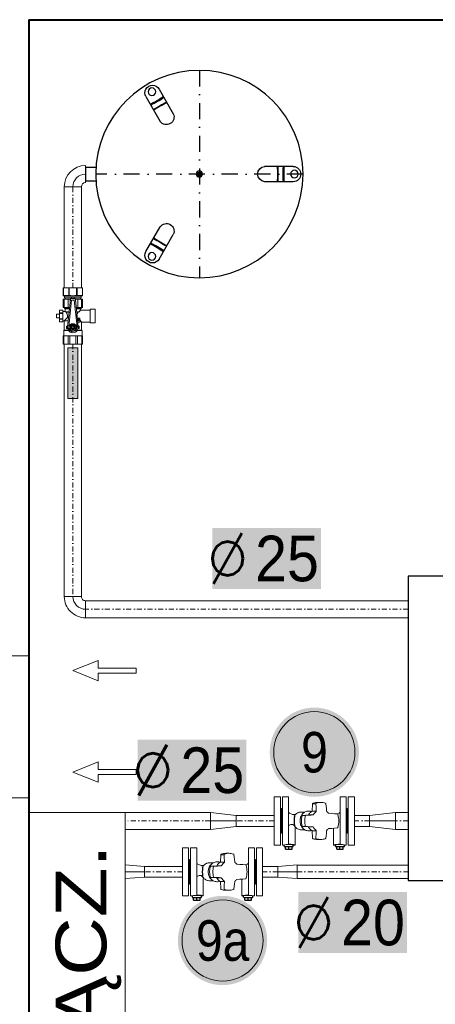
# Model space of a CAD drawing. Header units: millimetres. Extents: x -368 to 1732, y 4913 to 6398.
# Tile 4 of 24: x 598 to 680, y 5721 to 5915. Entities that reach past the tile are written whole.
import ezdxf
from ezdxf.enums import TextEntityAlignment as Align

# ---------------------------------------------------------------- set-up
doc = ezdxf.new("R2010")
doc.units = ezdxf.units.MM
for name, pattern in [('ACAD_ISO08W100', [36, 24, -3, 6, -3]), ('DASHDOT', [25.4, 12.7, -6.35, 0, -6.35]), ('DASHDOT2', [0.5, 0.25, -0.125, 0, -0.125])]:
    doc.linetypes.add(name, pattern=pattern)
for name, color, linetype, lineweight in [('-- CO_opis', 11, 'Continuous', 0), ('-- CO_p', 51, 'Continuous', 9), ('-- CO_rury', 11, 'Continuous', 9), ('-- CO_z', 51, 'Continuous', 9), ('-- istn. instalacja', 11, 'Continuous', 5), ('_NOŚNE', 73, 'Continuous', 40)]:
    doc.layers.add(name, color=color, linetype=linetype, lineweight=lineweight)
for name, color, linetype in [('-- RAMKA', 11, 'Continuous'), ('-- urządzenia', 51, 'Continuous'), ('-- WYMIENNIKOWNIA', 51, 'Continuous'), ('ALL_FEATURE', 7, 'Continuous')]:
    doc.layers.add(name, color=color, linetype=linetype)
doc.styles.add('A', font='arial.ttf', dxfattribs={"width": 0.9})
doc.styles.add('INSTADT', font='arial.ttf', dxfattribs={"width": 0.9})
doc.styles.add('R', font='romans.shx')

# ---------------------------------------------------------------- blocks, each defined once
blk = doc.blocks.new('-- Węzeł 60x230')
at = {"layer": '-- WYMIENNIKOWNIA', "color": 91, "ltscale": 100}
blk.add_lwpolyline([(-105, 30), (-105, -30), (105, -30), (105, 30)], close=True, dxfattribs=at)
blk = doc.blocks.new('-- fi_średnica_k')
blk.add_hatch(color=251).paths.add_polyline_path([(21.4, 32), (-21.4, 32), (-21.4, 8), (21.4, 8)])
at = {"insert": (-6.84, 20), "char_height": 20, "width": 56.2905, "attachment_point": 6, "style": 'R'}
blk.add_mtext('{\\C11;%%C}', dxfattribs=at)
at = {"color": 7, "style": 'A', "width": 0.9, "flags": 12}
blk.add_attdef('SR', text='', height=18, dxfattribs=at).set_placement((8.03, 20), align=Align.MIDDLE_CENTER)
blk = doc.blocks.new('-- NG 50')
at = {"color": 50, "linetype": 'DASHDOT', "ltscale": 0.25}
for p, q in [((0, 20.45), (0, -20.45)), ((-20.45, 0), (20.45, 0))]:
    blk.add_line(p, q, dxfattribs=at)
at = {"color": 50, "extrusion": (0, 0, -1)}
for p, q in [((7.95, 16.77), (5.14, 11.9)), ((6.4, 14.09), (6.41, 14.1)), ((6.41, 14.11), (6.41, 14.1)), ((10.55, 15.27), (7.74, 10.4)), ((-18.5, 1.5), (-12.87, 1.5)), ((-18.5, -1.5), (-12.87, -1.5)), ((-15.42, -1.5), (-15.41, -1.5)), ((-15.4, -1.5), (-15.41, -1.5)), ((10.55, -15.27), (7.74, -10.4)), ((7.95, -16.77), (5.14, -11.9)), ((9, -12.59), (9.01, -12.6)), ((9.01, -12.61), (9.01, -12.6))]:
    blk.add_line(p, q, dxfattribs=at)
at = {"color": 11, "extrusion": (0, 0, -1)}
for p, q in [((22.45, 1.34), (20.4, 1.34)), ((22.45, 1.34), (22.45, 0)), ((22.45, 0), (22.45, -1.35)), ((22.45, -1.35), (20.4, -1.35))]:
    blk.add_line(p, q, dxfattribs=at)
at = {"color": 0}
for radius in [20.45, 0.612]:
    blk.add_circle((0, 0), radius, dxfattribs=at)
at = {"color": 50}
for centre, radius in [((9.37, 16.24), 0.75), ((-18.75, 0), 0.75), ((0, 0), 0.367), ((0, 0), 0.184), ((9.37, -16.24), 0.75)]:
    blk.add_circle(centre, radius, dxfattribs=at)
for centre, radius, start, end in [((9.25, 16.02), 1.5, 330, 150), ((15.77, 27.31), 15.04, 234.2752, 245.7248), ((15.77, 27.31), 14.84, 234.1978, 245.8022), ((6.5, 11.25), 1.5, 154.4744, 325.5256), ((-18.5, 0), 1.5, 90, 270), ((-31.54, 0), 14.84, 354.1978, 5.8022), ((-31.54, 0), 15.04, 354.2752, 5.7248), ((-12.99, 0), 1.5, 274.4744, 85.5256), ((6.5, -11.25), 1.5, 34.4744, 205.5256), ((15.77, -27.31), 15.04, 114.2752, 125.7248), ((15.77, -27.31), 14.84, 114.1978, 125.8022), ((9.25, -16.02), 1.5, 210, 30)]:
    blk.add_arc(centre, radius, start, end, dxfattribs=at)
at = {"color": 50, "extrusion": (0, 0, -1)}
for centre, major_axis, start_param, end_param in [((4.6, 7.96), (-12.85, 7.42), 1.469528, 1.672065), ((4.6, 7.96), (-13.02, 7.52), 1.47088, 1.570796), ((4.6, 7.96), (-13.02, 7.52), 1.570796, 1.670713), ((-9.2, 0), (0, -15.04), 1.570796, 1.670713), ((-9.2, 0), (0, -15.04), 1.47088, 1.570796), ((-9.2, 0), (0, -14.84), 1.469528, 1.672065), ((4.6, -7.96), (12.85, 7.42), 1.469528, 1.672065), ((4.6, -7.96), (13.02, 7.52), 1.570796, 1.670713), ((4.6, -7.96), (13.02, 7.52), 1.47088, 1.570796)]:
    blk.add_ellipse(centre, major_axis=major_axis, ratio=0.421187, start_param=start_param, end_param=end_param, dxfattribs=at)
blk = doc.blocks.new('*U799')
at = {"color": 0, "ltscale": 10}
for p, q in [((-467.1, 16.9), (169.1, 16.9)), ((-467.1, -16.9), (169.1, -16.9))]:
    blk.add_line(p, q, dxfattribs=at)
at = {"color": 50, "linetype": 'DASHDOT2', "ltscale": 40}
blk.add_line((-467.1, 0), (169.1, 0), dxfattribs=at)
blk = doc.blocks.new('-- KOLANO 2D 25')
at = {"linetype": 'ByBlock'}
for p, q in [((2.5, 4.185), (2.5, 0.815)), ((-1.685, 0), (1.685, 0))]:
    blk.add_line(p, q, dxfattribs=at)
at = {"color": 0, "linetype": 'ByBlock'}
for radius in [4.185, 0.815]:
    blk.add_arc((2.5, 0), radius, 90, 180, dxfattribs=at)
at = {"color": 50, "linetype": 'ByBlock'}
blk.add_arc((2.5, 0), 2.5, 90, 180, dxfattribs=at)
blk = doc.blocks.new('*U800')
blk.add_blockref('-- KOLANO 2D 25', (0, 0))
blk = doc.blocks.new('-- SU R 25_rz')
at = {"color": 11, "linetype": 'Continuous', "extrusion": (0, 1, 0)}
for p, q in [((1.12, 2.65), (-1.18, 2.65)), ((-1.18, 1.95), (-1.18, 2.65)), ((-1.18, 1.95), (1.12, 1.95)), ((-1.17, 1.95), (-1.17, 2.65)), ((1.12, 1.95), (1.12, 2.65)), ((1.12, 1.95), (1.12, 2.65)), ((-2.11, 1.07), (3.25, 0.5)), ((3.25, -0.5), (-2.11, -1.07)), ((-1.37, -4.4), (-1.37, -3.4)), ((1.32, -4.4), (1.32, -3.4)), ((1.32, -4.4), (-1.37, -4.4))]:
    blk.add_line(p, q, dxfattribs=at)
at = {"color": 0, "linetype": 'Continuous', "extrusion": (0, 1, 0)}
for p, q in [((-0.93, 0.94), (-0.93, 1.95)), ((0.88, 1.5), (0.88, 1.95)), ((-3.92, 1.9), (-5.53, 1.9)), ((-3.92, -1.9), (-3.92, 1.9)), ((-3.92, 1.8), (-2.85, 1.8)), ((-2.77, 1.73), (-2.85, 1.8)), ((-2.77, 1.73), (-0.93, 1.73)), ((0.88, 1.5), (1.38, 1.5)), ((1.38, 1.5), (1.52, 1.68)), ((1.52, 1.68), (1.68, 1.68)), ((3.29, 1.9), (1.68, 1.9)), ((1.68, 0.66), (1.68, 1.9)), ((3.29, 0.49), (3.29, 1.9)), ((3.29, 1.5), (3.58, 1.5)), ((3.58, 1.64), (3.88, 1.64)), ((3.88, 1.64), (4, 1.9)), ((5.53, 1.9), (4, 1.9)), ((-5.53, -1.9), (-3.92, -1.9)), ((-3.92, -1.8), (-2.85, -1.8)), ((-2.77, -1.72), (-2.85, -1.8)), ((-2.77, -1.72), (-1.23, -1.72)), ((-1.23, -3.4), (-1.23, -1.72)), ((1.18, -3.4), (1.18, -1.5)), ((1.18, -1.5), (1.38, -1.5)), ((1.38, -1.5), (1.52, -1.68)), ((1.52, -1.68), (1.68, -1.68)), ((1.68, -1.9), (1.68, -0.66)), ((1.68, -1.9), (3.29, -1.9)), ((3.29, -1.9), (3.29, -0.49)), ((3.29, -1.5), (3.58, -1.5)), ((3.58, -1.64), (3.88, -1.64)), ((3.88, -1.64), (4, -1.9)), ((4, -1.9), (5.53, -1.9))]:
    blk.add_line(p, q, dxfattribs=at)
at = {"color": 50, "extrusion": (0, 1, 0)}
for p, q in [((-0.65, 1.95), (-0.65, 2.65)), ((-0.55, 1.95), (-0.55, 2.65)), ((-0.37, 2.65), (-0.37, 3.23)), ((-0.37, 3.23), (0.33, 3.23)), ((0.33, 2.65), (0.33, 3.23)), ((0.5, 1.95), (0.5, 2.65)), ((0.6, 1.95), (0.6, 2.65)), ((-5.53, -1.9), (-5.53, 1.9)), ((-5.53, 1.77), (-3.92, 1.77)), ((-3.92, 0.91), (-5.53, 0.91)), ((-5.53, 0.61), (-3.92, 0.61)), ((-3.27, 0.25), (-3.01, 0.25)), ((-2.85, 0.87), (-2.85, 1.8)), ((-2.77, 0.92), (-2.77, 1.73)), ((-2.43, 0.34), (-2.62, 0.01)), ((-2.49, 0.78), (-2.49, 1.04)), ((-1.98, 1.25), (-2.48, 1.25)), ((-2.48, 1.25), (-2.48, 1.05)), ((-2.03, 0.35), (-2.42, 0.35)), ((-2.14, 0.82), (3.13, 0.26)), ((-1.83, 0.01), (-2.02, 0.34)), ((-1.98, 1.05), (-1.98, 1.25)), ((-1.9, 1.05), (-1.93, 0.8)), ((-1.28, 0.73), (-1.25, 0.98)), ((-0.37, 0.88), (-0.37, 1.13)), ((0.73, 0.77), (0.73, 1.31)), ((0.82, 0.76), (0.82, 1.47)), ((1.38, 0.7), (1.38, 1.5)), ((1.52, 0.68), (1.52, 1.68)), ((1.68, 1.72), (3.29, 1.72)), ((3.29, 0.96), (1.68, 0.96)), ((2.86, 0.54), (3.29, 0.54)), ((3.13, 0.26), (3.13, -0.26)), ((3.43, 0.44), (3.43, -0.44)), ((3.58, 0.33), (3.58, 1.64)), ((3.88, -1.64), (3.88, 1.64)), ((4.08, 1.87), (4.08, 1.9)), ((4.08, 1.87), (5.53, 1.87)), ((5.53, 0.82), (4.08, 0.82)), ((4.08, 0.74), (4.08, 0.82)), ((4.08, 0.74), (5.53, 0.74)), ((5.53, -1.9), (5.53, 1.9)), ((-3.92, -0.61), (-5.53, -0.61)), ((-5.53, -0.91), (-3.92, -0.91)), ((-3.92, -1.77), (-5.53, -1.77)), ((-2.85, -1.8), (-2.85, -0.87)), ((-2.77, -1.72), (-2.77, -0.92)), ((-2.62, -0.01), (-2.43, -0.34)), ((-2.48, -1.05), (-2.48, -1.25)), ((-1.98, -1.25), (-2.48, -1.25)), ((-2.42, -0.35), (-2.03, -0.35)), ((3.13, -0.26), (-2.14, -0.82)), ((-2.02, -0.34), (-1.83, -0.01)), ((-1.98, -1.25), (-1.98, -1.05)), ((-1.25, -0.98), (-1.25, -1.47)), ((-1.25, -1.47), (-0.4, -1.38)), ((-0.93, -1.53), (-0.93, -0.94)), ((-0.4, -0.89), (-0.4, -1.38)), ((0.73, -1.04), (0.73, -0.77)), ((0.82, -1.24), (0.82, -0.76)), ((1.38, -1.5), (1.38, -0.7)), ((1.52, -1.68), (1.52, -0.68)), ((1.68, -0.96), (3.29, -0.96)), ((3.29, -1.72), (1.68, -1.72)), ((3.29, -0.54), (2.86, -0.54)), ((3.58, -1.64), (3.58, -0.33)), ((5.53, -0.74), (4.08, -0.74)), ((4.08, -0.82), (4.08, -0.74)), ((4.08, -0.82), (5.53, -0.82)), ((5.53, -1.87), (4.08, -1.87)), ((4.08, -1.9), (4.08, -1.87)), ((1.32, -3.4), (-1.37, -3.4))]:
    blk.add_line(p, q, dxfattribs=at)
at = {"color": 50}
for p, q in [((-0.37, 1.13), (-0.93, 1.73)), ((0.73, 1.31), (0.82, 1.47)), ((0.82, 1.47), (0.88, 1.5)), ((0.73, -1.04), (0.82, -1.24)), ((0.82, -1.24), (1.18, -1.5))]:
    blk.add_line(p, q, dxfattribs=at)
for points in [[(0.73, 1.31), (0.71, 1.3), (0.7, 1.3), (0.69, 1.29), (0.68, 1.28), (0.67, 1.28), (0.66, 1.27), (0.64, 1.26), (0.63, 1.26), (0.62, 1.25), (0.61, 1.24), (0.59, 1.24), (0.58, 1.23), (0.57, 1.22), (0.55, 1.22), (0.54, 1.21), (0.52, 1.2), (0.51, 1.2), (0.49, 1.19), (0.48, 1.18), (0.46, 1.18), (0.45, 1.17), (0.43, 1.16), (0.41, 1.16), (0.4, 1.15), (0.38, 1.15), (0.36, 1.14), (0.34, 1.13), (0.33, 1.13), (0.31, 1.12), (0.29, 1.12), (0.27, 1.11), (0.25, 1.11), (0.23, 1.1), (0.22, 1.1), (0.2, 1.1), (0.18, 1.09), (0.16, 1.09), (0.14, 1.09), (0.12, 1.08), (0.1, 1.08), (0.08, 1.08), (0.06, 1.08), (0.04, 1.07), (0.02, 1.07), (0, 1.07), (-0.02, 1.07), (-0.03, 1.07), (-0.05, 1.07), (-0.07, 1.07), (-0.09, 1.07), (-0.11, 1.08), (-0.13, 1.08), (-0.15, 1.08), (-0.17, 1.08), (-0.19, 1.09), (-0.21, 1.09), (-0.23, 1.09), (-0.25, 1.1), (-0.26, 1.1), (-0.28, 1.1), (-0.3, 1.11), (-0.32, 1.11), (-0.34, 1.12), (-0.36, 1.12), (-0.37, 1.13)], [(-0.37, -0.8), (-0.36, -0.79), (-0.34, -0.79), (-0.32, -0.78), (-0.31, -0.77), (-0.29, -0.77), (-0.27, -0.76), (-0.25, -0.76), (-0.23, -0.75), (-0.22, -0.75), (-0.2, -0.74), (-0.18, -0.74), (-0.16, -0.73), (-0.14, -0.73), (-0.13, -0.73), (-0.12, -0.73), (-0.11, -0.73), (-0.1, -0.73), (-0.09, -0.72), (-0.08, -0.72), (-0.08, -0.72), (-0.07, -0.72), (-0.06, -0.72), (-0.05, -0.72), (-0.04, -0.72), (-0.03, -0.72), (-0.02, -0.72), (-0.01, -0.72), (0, -0.72), (0.01, -0.72), (0.02, -0.72), (0.03, -0.72), (0.04, -0.72), (0.05, -0.72), (0.06, -0.73), (0.07, -0.73), (0.08, -0.73), (0.09, -0.73), (0.11, -0.73), (0.12, -0.74), (0.14, -0.74), (0.16, -0.74), (0.18, -0.75), (0.2, -0.75), (0.21, -0.76), (0.23, -0.77), (0.25, -0.77), (0.27, -0.78), (0.29, -0.79), (0.3, -0.79), (0.32, -0.8), (0.34, -0.81), (0.35, -0.81), (0.37, -0.82), (0.39, -0.83), (0.41, -0.84), (0.42, -0.85), (0.44, -0.86), (0.45, -0.87), (0.47, -0.88), (0.49, -0.88), (0.5, -0.89), (0.52, -0.9), (0.53, -0.91), (0.55, -0.92), (0.57, -0.93), (0.58, -0.94), (0.6, -0.95), (0.61, -0.96), (0.63, -0.97), (0.64, -0.98), (0.66, -0.99), (0.67, -1), (0.68, -1.01), (0.7, -1.02), (0.71, -1.03), (0.73, -1.04)]]:
    blk.add_lwpolyline(points, dxfattribs=at)
for radius in [0.716, 0.5, 0.275, 0.2]:
    blk.add_circle((-2.23, 0), radius, dxfattribs=at)
at = {"color": 50, "extrusion": (0, 0, -1)}
blk.add_circle((0.82, -1.04), 0.075, dxfattribs=at)
at = {"color": 11, "linetype": 'Continuous', "extrusion": (0, 0, -1)}
for radius, start, end in [(1.07, 263.9157, 13.4477), (1.08, 76.0036, 96.0843)]:
    blk.add_arc((2.23, 0), radius, start, end, dxfattribs=at)
at = {"color": 11, "linetype": 'Continuous'}
for centre, radius, start, end in [((-2.23, 0), 1.07, 103.9964, 166.5523), ((3.2, 0), 0.5, 62.2253, 83.9154), ((3.2, 0), 0.5, 297.775, 62.225), ((3.21, -0.04), 0.462, 275.1879, 298.6713)]:
    blk.add_arc(centre, radius, start, end, dxfattribs=at)
at = {"color": 50, "extrusion": (0, 0, -1)}
blk.add_arc((2.23, 0), 0.825, 263.9157, 96.0843, dxfattribs=at)
at = {"color": 50}
for centre, radius, start, end in [((-2.23, 0), 0.4, 178.955, 181.045), ((-2.23, 0), 0.4, 118.955, 121.045), ((-2.23, 0), 0.4, 58.955, 61.045), ((-2.23, 0), 0.4, 358.955, 1.045), ((6, 1.34), 1.99, 164.7169, 195.2831), ((7.93, 0), 3.93, 169.0966, 190.9034), ((-2.23, 0), 0.4, 238.955, 241.045), ((-2.23, 0), 0.4, 298.955, 301.045), ((1.21, -5.17), 4.22, 120.3939, 125.2384), ((-11, 6.63), 12.97, 320.9849, 325.0233), ((6, -1.34), 1.99, 164.7169, 195.2831)]:
    blk.add_arc(centre, radius, start, end, dxfattribs=at)
blk = doc.blocks.new('*U808')
at = {"color": 0, "ltscale": 10}
for p, q in [((264.2, 16.9), (762.2, 16.9)), ((264.2, -16.9), (762.2, -16.9))]:
    blk.add_line(p, q, dxfattribs=at)
at = {"color": 50, "linetype": 'DASHDOT2', "ltscale": 40}
blk.add_line((264.2, 0), (762.2, 0), dxfattribs=at)
blk = doc.blocks.new('*U809')
blk.add_blockref('-- KOLANO 2D 25', (0, 0))
blk = doc.blocks.new('*U810')
at = {"color": 0, "ltscale": 10}
for p, q in [((256.3, 16.9), (455.8, 16.9)), ((256.3, -16.9), (455.8, -16.9))]:
    blk.add_line(p, q, dxfattribs=at)
at = {"color": 50, "linetype": 'DASHDOT2', "ltscale": 40}
blk.add_line((256.3, 0), (455.8, 0), dxfattribs=at)
blk = doc.blocks.new('*U787')
at = {"color": 0, "ltscale": 10}
for p, q in [((17.1, 16.9), (185.1, 16.9)), ((17.1, -16.9), (185.1, -16.9))]:
    blk.add_line(p, q, dxfattribs=at)
at = {"color": 50, "linetype": 'DASHDOT2', "ltscale": 40}
blk.add_line((17.1, 0), (185.1, 0), dxfattribs=at)
blk = doc.blocks.new('-- MSV_F2_15_rz')
at = {"color": 11}
for p, q in [((-15.8, -4.75), (-15.8, 4.75)), ((-14.6, 4.75), (-15.8, 4.75)), ((-14.6, 4.75), (-14.6, -4.75)), ((-14.2, 4.75), (-14.2, -4.75)), ((-14.2, 4.75), (-13, 4.75)), ((-13, -4.53), (-13, 4.75)), ((-2.8, 4.75), (-2.8, -4.53)), ((-2.8, 4.75), (-1.6, 4.75)), ((-1.6, -4.75), (-1.6, 4.75)), ((-1.2, 4.75), (-1.2, -4.75)), ((-1.2, 4.75), (0, 4.75)), ((0, -4.75), (0, 4.75)), ((-9.03, 1.95), (-8.9, 1.95)), ((-8.3, 1.93), (-8.24, 3.37)), ((-8.22, 3.44), (-8.24, 3.4)), ((-8.24, 3.4), (-8.24, 3.37)), ((-8.19, 3.47), (-8.22, 3.44)), ((-7.6, 3.37), (-8.21, 3.37)), ((-8.15, 3.5), (-8.19, 3.47)), ((-8.13, 3.51), (-8.15, 3.5)), ((-8.13, 3.51), (-8.13, 3.51)), ((-7.26, 3.65), (-6.64, 3.65)), ((-5.75, 3.5), (-5.76, 3.51)), ((-5.76, 3.51), (-5.76, 3.51)), ((-5.71, 3.48), (-5.75, 3.5)), ((-5.68, 3.45), (-5.71, 3.48)), ((-5.66, 3.42), (-5.68, 3.45)), ((-5.66, 3.39), (-5.66, 3.42)), ((-5.59, 2.93), (-5.66, 3.39)), ((-5.66, 3.39), (-5.66, 3.39)), ((-5.53, 2.43), (-5.59, 2.93)), ((-5.48, 1.94), (-5.53, 2.43)), ((-10.3, 1.04), (-10.32, 1)), ((-10.32, 1), (-10.32, 0.98)), ((-10.32, 0.98), (-10.32, 0.98)), ((-10.26, 1.08), (-10.3, 1.04)), ((-10.22, 1.1), (-10.26, 1.08)), ((-10.18, 1.1), (-10.22, 1.1)), ((-10.18, 1.1), (-8.93, 1.17)), ((-10.18, 1.1), (-10.18, 1.1)), ((-10.18, 1.1), (-9.56, 1.1)), ((-8.2, 1.17), (-8.93, 1.17)), ((-8.28, 1.93), (-7.55, 1.93)), ((-5.47, 1.91), (-5.48, 1.94)), ((-5.46, 1.88), (-5.47, 1.91)), ((-5.45, 1.84), (-5.46, 1.88)), ((-5.43, 1.82), (-5.45, 1.84)), ((-5.41, 1.8), (-5.43, 1.82)), ((-5.41, 1.8), (-5.41, 1.8)), ((-5.12, 1.53), (-5.14, 1.54)), ((-5.14, 1.54), (-5.14, 1.54)), ((-5.11, 1.51), (-5.12, 1.53)), ((-5.09, 1.5), (-5.11, 1.51)), ((-5.08, 1.5), (-5.09, 1.5)), ((-4.47, 1.46), (-5.08, 1.5)), ((-3.9, 1.43), (-4.47, 1.46)), ((-3.4, 1.39), (-3.9, 1.43)), ((-3.38, 1.39), (-3.4, 1.39)), ((-3.36, 1.38), (-3.38, 1.39)), ((-3.36, 1.38), (-3.36, 1.38)), ((-3.34, 1.37), (-3.36, 1.38)), ((-3.3, 1.35), (-3.34, 1.37)), ((-3.27, 1.31), (-3.3, 1.35)), ((-3.26, 1.27), (-3.27, 1.31)), ((-3.26, 1.27), (-3.26, 1.27)), ((-11.7, -1.41), (-11.68, -1.36)), ((-11.7, -1.45), (-11.7, -1.41)), ((-11.7, -1.45), (-11.7, -4.75)), ((-11.68, -1.36), (-11.64, -1.31)), ((-11.64, -1.31), (-11.59, -1.27)), ((-10.32, -0.98), (-10.32, -1)), ((-10.32, -0.98), (-10.32, -0.98)), ((-10.32, -1), (-10.3, -1.04)), ((-10.3, -1.04), (-10.26, -1.07)), ((-10.26, -1.07), (-10.22, -1.1)), ((-10.22, -1.1), (-10.18, -1.11)), ((-10.18, -1.11), (-10.18, -1.11)), ((-9.56, -1.11), (-10.18, -1.11)), ((-10.18, -1.11), (-8.93, -1.17)), ((-8.93, -1.17), (-8.2, -1.17)), ((-8.24, -3.37), (-8.3, -1.93)), ((-7.55, -1.93), (-8.28, -1.93)), ((-5.53, -2.43), (-5.48, -1.94)), ((-5.48, -1.94), (-5.47, -1.91)), ((-5.47, -1.91), (-5.46, -1.87)), ((-5.46, -1.87), (-5.45, -1.84)), ((-5.45, -1.84), (-5.43, -1.82)), ((-5.43, -1.82), (-5.41, -1.8)), ((-5.41, -1.8), (-5.41, -1.8)), ((-5.14, -1.54), (-5.12, -1.53)), ((-5.14, -1.54), (-5.14, -1.54)), ((-5.12, -1.53), (-5.11, -1.51)), ((-5.11, -1.51), (-5.09, -1.5)), ((-5.09, -1.5), (-5.08, -1.5)), ((-5.08, -1.5), (-4.47, -1.46)), ((-4.47, -1.46), (-3.9, -1.43)), ((-4.1, -1.44), (-4.1, -1.45)), ((-4.1, -4.75), (-4.1, -1.45)), ((-3.9, -1.43), (-3.4, -1.39)), ((-3.39, -1.39), (-3.38, -1.39)), ((-3.38, -1.39), (-3.36, -1.38)), ((-3.36, -1.38), (-3.34, -1.37)), ((-3.36, -1.38), (-3.36, -1.38)), ((-3.34, -1.37), (-3.3, -1.35)), ((-3.3, -1.35), (-3.27, -1.31)), ((-3.27, -1.31), (-3.26, -1.27)), ((-3.26, -1.27), (-3.26, -1.27)), ((-9.03, -1.95), (-8.9, -1.95)), ((-8.24, -3.37), (-8.24, -3.4)), ((-8.24, -3.4), (-8.22, -3.44)), ((-8.22, -3.44), (-8.19, -3.47)), ((-8.19, -3.47), (-8.16, -3.5)), ((-8.16, -3.5), (-8.13, -3.51)), ((-8.13, -3.51), (-8.13, -3.51)), ((-7.26, -3.65), (-6.64, -3.65)), ((-5.76, -3.51), (-5.75, -3.5)), ((-5.76, -3.51), (-5.76, -3.51)), ((-5.75, -3.5), (-5.71, -3.48)), ((-5.71, -3.48), (-5.68, -3.45)), ((-5.68, -3.45), (-5.66, -3.41)), ((-5.66, -3.39), (-5.59, -2.93)), ((-5.66, -3.39), (-5.66, -3.39)), ((-5.66, -3.41), (-5.66, -3.39)), ((-5.59, -2.93), (-5.53, -2.43)), ((-14.6, -4.75), (-15.8, -4.75)), ((-14.2, -4.75), (-13.95, -4.75)), ((-12.73, -4.65), (-13.17, -4.65)), ((-11.95, -4.75), (-11.7, -4.75)), ((-4.1, -4.75), (-3.85, -4.75)), ((-2.63, -4.65), (-3.07, -4.65)), ((-1.85, -4.75), (-1.6, -4.75)), ((-1.2, -4.75), (0, -4.75))]:
    blk.add_line(p, q, dxfattribs=at)
at = {"color": 0, "linetype": 'Continuous'}
for p, q in [((-12.22, 1.29), (-12.81, 1.52)), ((-12.04, 1.25), (-11.62, 1.25)), ((-9.78, 1.75), (-10.55, 1.75)), ((-3.35, 1.38), (-2.99, 1.52)), ((-11.83, -0.97), (-12.04, -0.79)), ((-9.78, -1.75), (-10.55, -1.75))]:
    blk.add_line(p, q, dxfattribs=at)
blk.add_line((-11.81, -0.99), (-11.83, -0.97))
at = {"color": 11}
for centre, major_axis, start_param, end_param in [((-8.9, 0.47), (-1.05, 1.05), -1.103869, -0.786168), ((-7.36, 0.35), (1.32, 1.32), 1.325196, 1.474627), ((-7.38, 0.38), (-1.29, 1.29), -0.255869, -0.245829), ((-7.24, 0.77), (2.04, 2.04), 1.096879, 1.101993), ((-7.25, 0.83), (-1.99, 1.99), -0.78474, -0.472835), ((-6.63, 0.88), (-1.96, 1.96), -0.784653, -0.467682), ((-6.64, 0.83), (-1.99, 1.99), -1.102452, -0.786085), ((-6.28, 0), (2.95, 2.95), 2.11749, 2.594899), ((-10.17, 0.99), (-0.0788, 0.0788), -0.730174, -0.706771), ((-5.62, 0), (-2.96, 2.96), 0.545365, 0.784884), ((-27.03, 360.47), (254.41, 254.41), 3.975558, 3.979348), ((-7.28, 0.25), (1.41, 1.41), 1.473648, 1.634267), ((-10.17, -0.99), (0.0787, 0.0787), 3.848361, 3.871764), ((-5.62, 0), (-2.96, 2.96), 0.784969, 1.025427), ((-26.91, -358.07), (-252.71, 252.71), -0.837766, -0.833951), ((-8.9, -0.47), (1.05, 1.05), 3.927762, 4.245481), ((-7.27, -0.24), (-1.43, 1.43), 1.508217, 1.69172), ((-7.35, -0.34), (1.33, 1.33), 3.264779, 3.386765), ((-3.41, -1.3), (0.0646, 0.0646), 3.99962, 4.103566), ((-7.38, -0.38), (1.29, 1.29), 3.387422, 3.397462), ((-7.24, -0.77), (2.04, 2.04), 3.610397, 3.61551), ((-7.25, -0.83), (-1.99, 1.99), 2.043636, 2.354461), ((-6.63, -0.88), (1.96, 1.96), 3.609275, 3.926246), ((-6.64, -0.83), (-1.99, 1.99), 2.356881, 2.673247)]:
    blk.add_ellipse(centre, major_axis=major_axis, ratio=1, start_param=start_param, end_param=end_param, dxfattribs=at)
at = {"color": 0, "linetype": 'Continuous'}
for centre, major_axis, start_param, end_param in [((-12.7, 1.8), (0.212, 0.212), 2.356194, 3.543018), ((-12.04, 1.75), (0.354, 0.354), 3.543018, 3.926991), ((-3.1, 1.8), (-0.212, 0.212), 2.740167, 3.926991), ((-10.31, -0.09), (-1.24, 1.24), 1.323699, 1.401274)]:
    blk.add_ellipse(centre, major_axis=major_axis, ratio=1, start_param=start_param, end_param=end_param, dxfattribs=at)
at = {"color": 11}
for points, knots in [([(-9.03, 1.95), (-9.14, 1.95), (-9.37, 1.92), (-9.69, 1.81), (-9.99, 1.63), (-10.25, 1.38), (-10.46, 1.08), (-10.61, 0.75), (-10.71, 0.38), (-10.73, 0.13), (-10.73, 0)], [0, 0, 0, 0, 0.117134, 0.235492, 0.35611, 0.479635, 0.606259, 0.735706, 0.867277, 1, 1, 1, 1]), ([(-8.24, 3.37), (-8.24, 3.37), (-8.24, 3.37), (-8.24, 3.37), (-8.23, 3.37), (-8.22, 3.37), (-8.22, 3.37), (-8.21, 3.37)], [0, 0, 0, 0, 0.111478, 0.195158, 0.303514, 0.599319, 1, 1, 1, 1]), ([(-7.6, 3.37), (-7.6, 3.39), (-7.59, 3.42), (-7.57, 3.46), (-7.54, 3.49), (-7.51, 3.51), (-7.5, 3.51)], [0, 0, 0, 0, 0.25647, 0.518889, 0.770432, 1, 1, 1, 1]), ([(-7.55, 1.93), (-7.55, 1.99), (-7.55, 2.11), (-7.55, 2.41), (-7.56, 2.75), (-7.58, 3.11), (-7.59, 3.29), (-7.6, 3.37)], [0, 0, 0, 0, 0.125989, 0.251731, 0.627428, 0.814127, 1, 1, 1, 1]), ([(-7.5, 3.51), (-7.5, 3.51), (-7.5, 3.51), (-7.5, 3.51), (-7.5, 3.51)], [0, 0, 0, 0, 0.272226, 1, 1, 1, 1]), ([(-9.68, 1), (-9.67, 1.01), (-9.66, 1.04), (-9.63, 1.07), (-9.59, 1.09), (-9.58, 1.1), (-9.56, 1.1)], [0, 0, 0, 0, 0.254204, 0.515741, 0.768292, 1, 1, 1, 1]), ([(-8.78, 1.57), (-8.84, 1.5), (-8.93, 1.39), (-9, 1.27), (-9.06, 1.17)], [0, 0, 0, 0, 0.24746, 1, 1, 1, 1]), ([(-8.3, 1.93), (-8.3, 1.93), (-8.3, 1.93), (-8.3, 1.93), (-8.3, 1.93), (-8.3, 1.93), (-8.29, 1.93), (-8.28, 1.93), (-8.28, 1.93)], [0, 0, 0, 0, 0.020296, 0.069337, 0.149098, 0.259795, 0.572228, 1, 1, 1, 1]), ([(-8.2, 1.17), (-8.18, 1.17), (-8.14, 1.19), (-8.1, 1.22), (-8.09, 1.24)], [0, 0, 0, 0, 0.498611, 1, 1, 1, 1]), ([(-8.09, 1.24), (-8.03, 1.35), (-7.88, 1.56), (-7.7, 1.74), (-7.6, 1.81)], [0, 0, 0, 0, 0.506573, 1, 1, 1, 1]), ([(-7.6, 1.81), (-7.58, 1.83), (-7.55, 1.86), (-7.55, 1.91), (-7.55, 1.93)], [0, 0, 0, 0, 0.489657, 1, 1, 1, 1]), ([(-5.14, 1.54), (-5.16, 1.56), (-5.24, 1.66), (-5.34, 1.74), (-5.41, 1.8)], [0, 0, 0, 0, 0.252182, 1, 1, 1, 1]), ([(-3.26, -1.27), (-3.14, -0.86), (-3.02, 0), (-3.14, 0.86), (-3.26, 1.27)], [0, 0, 0, 0, 0.5, 1, 1, 1, 1]), ([(-10.73, 0), (-10.73, -0.13), (-10.71, -0.38), (-10.61, -0.75), (-10.46, -1.08), (-10.25, -1.38), (-9.99, -1.63), (-9.69, -1.81), (-9.37, -1.92), (-9.14, -1.95), (-9.03, -1.95)], [0, 0, 0, 0, 0.132723, 0.264294, 0.393741, 0.520365, 0.64389, 0.764508, 0.882866, 1, 1, 1, 1]), ([(-9.56, -1.11), (-9.58, -1.1), (-9.6, -1.1), (-9.63, -1.07), (-9.66, -1.04), (-9.67, -1.01), (-9.68, -1)], [0, 0, 0, 0, 0.231709, 0.484261, 0.745798, 1, 1, 1, 1]), ([(-9.06, -1.17), (-9.04, -1.2), (-8.97, -1.33), (-8.88, -1.45), (-8.78, -1.57)], [0, 0, 0, 0, 0.25269, 1, 1, 1, 1]), ([(-8.28, -1.93), (-8.28, -1.93), (-8.29, -1.93), (-8.3, -1.93), (-8.3, -1.93), (-8.3, -1.93), (-8.3, -1.93), (-8.3, -1.93), (-8.3, -1.93)], [0, 0, 0, 0, 0.427772, 0.740205, 0.850902, 0.930664, 0.979704, 1, 1, 1, 1]), ([(-8.09, -1.24), (-8.1, -1.22), (-8.14, -1.19), (-8.18, -1.17), (-8.2, -1.17)], [0, 0, 0, 0, 0.501393, 1, 1, 1, 1]), ([(-7.6, -1.81), (-7.7, -1.74), (-7.88, -1.56), (-8.03, -1.35), (-8.09, -1.24)], [0, 0, 0, 0, 0.493427, 1, 1, 1, 1]), ([(-7.55, -1.93), (-7.55, -1.91), (-7.55, -1.86), (-7.58, -1.83), (-7.6, -1.81)], [0, 0, 0, 0, 0.510343, 1, 1, 1, 1]), ([(-7.6, -3.37), (-7.59, -3.26), (-7.56, -2.77), (-7.55, -2.29), (-7.55, -1.93)], [0, 0, 0, 0, 0.248027, 1, 1, 1, 1]), ([(-5.41, -1.8), (-5.39, -1.79), (-5.29, -1.7), (-5.2, -1.61), (-5.14, -1.54)], [0, 0, 0, 0, 0.248118, 1, 1, 1, 1]), ([(-7.5, -3.51), (-7.52, -3.51), (-7.54, -3.49), (-7.57, -3.46), (-7.59, -3.42), (-7.6, -3.39), (-7.6, -3.37)], [0, 0, 0, 0, 0.229568, 0.481111, 0.74353, 1, 1, 1, 1]), ([(-7.5, -3.51), (-7.5, -3.51), (-7.5, -3.51), (-7.5, -3.51), (-7.5, -3.51)], [0, 0, 0, 0, 0.227508, 1, 1, 1, 1]), ([(-13.95, -4.75), (-13.85, -4.73), (-13.52, -4.67), (-12.95, -4.63), (-12.38, -4.67), (-12.05, -4.73), (-11.95, -4.75)], [0, 0, 0, 0, 0.147824, 0.500001, 0.85217, 1, 1, 1, 1]), ([(-12.82, -4.58), (-12.84, -4.58), (-12.88, -4.58), (-12.92, -4.57), (-12.95, -4.57), (-12.97, -4.56), (-12.99, -4.55), (-13, -4.54), (-13, -4.53), (-13, -4.53)], [0, 0, 0, 0, 0.360236, 0.519851, 0.659465, 0.776281, 0.869428, 0.941369, 1, 1, 1, 1]), ([(-12.05, -4.67), (-12.1, -4.66), (-12.36, -4.61), (-12.62, -4.59), (-12.82, -4.58)], [0, 0, 0, 0, 0.214854, 1, 1, 1, 1]), ([(-11.7, -4.75), (-11.7, -4.75), (-11.7, -4.75), (-11.7, -4.75), (-11.7, -4.75), (-11.71, -4.75), (-11.71, -4.75), (-11.72, -4.75), (-11.72, -4.74), (-11.74, -4.74), (-11.75, -4.74), (-11.77, -4.73), (-11.8, -4.72), (-11.84, -4.71), (-11.9, -4.7), (-11.97, -4.69), (-12.02, -4.68), (-12.05, -4.67)], [0, 0, 0, 0, 0.00104, 0.004161, 0.009363, 0.016646, 0.026008, 0.037436, 0.066442, 0.103553, 0.148661, 0.201645, 0.262327, 0.406011, 0.578114, 0.776766, 1, 1, 1, 1]), ([(-3.75, -4.67), (-3.78, -4.68), (-3.83, -4.69), (-3.9, -4.7), (-3.96, -4.71), (-4, -4.72), (-4.03, -4.73), (-4.05, -4.74), (-4.06, -4.74), (-4.08, -4.74), (-4.08, -4.75), (-4.09, -4.75), (-4.09, -4.75), (-4.1, -4.75), (-4.1, -4.75), (-4.1, -4.75), (-4.1, -4.75), (-4.1, -4.75)], [0, 0, 0, 0, 0.223233, 0.421885, 0.593989, 0.737674, 0.798357, 0.851341, 0.896449, 0.93356, 0.962564, 0.973992, 0.983354, 0.990636, 0.995838, 0.99896, 1, 1, 1, 1]), ([(-3.85, -4.75), (-3.75, -4.73), (-3.42, -4.67), (-2.85, -4.63), (-2.28, -4.67), (-1.95, -4.73), (-1.85, -4.75)], [0, 0, 0, 0, 0.147824, 0.500001, 0.85217, 1, 1, 1, 1]), ([(-2.98, -4.58), (-3.05, -4.59), (-3.31, -4.6), (-3.57, -4.63), (-3.75, -4.67)], [0, 0, 0, 0, 0.277957, 1, 1, 1, 1]), ([(-2.8, -4.53), (-2.8, -4.53), (-2.8, -4.54), (-2.81, -4.55), (-2.83, -4.56), (-2.85, -4.57), (-2.88, -4.57), (-2.92, -4.58), (-2.96, -4.58), (-2.98, -4.58)], [0, 0, 0, 0, 0.058627, 0.130562, 0.223707, 0.340539, 0.480171, 0.639799, 1, 1, 1, 1])]:
    blk.add_open_spline(points, degree=3, knots=knots, dxfattribs=at)
at = {"color": 0, "linetype": 'Continuous'}
for points, knots in [([(-11.62, 1.25), (-11.6, 1.27), (-11.5, 1.38), (-11.33, 1.52), (-11.1, 1.64), (-10.86, 1.72), (-10.67, 1.75), (-10.55, 1.75)], [0.2108591, 0.2108591, 0.2108591, 0.2108591, 0.2598827, 0.5119916, 0.6357311, 0.7581279, 1, 1, 1, 1]), ([(-12.81, -0.83), (-12.84, -0.84), (-12.89, -0.86), (-12.95, -0.92), (-12.99, -1), (-13, -1.05), (-13, -1.08)], [0, 0, 0, 0, 0.263, 0.514122, 0.757744, 1, 1, 1, 1]), ([(-12.22, -0.73), (-12.27, -0.73), (-12.37, -0.72), (-12.57, -0.73), (-12.72, -0.78), (-12.81, -0.83)], [0, 0, 0, 0, 0.235097, 0.481692, 1, 1, 1, 1]), ([(-12.04, -0.79), (-12.07, -0.77), (-12.13, -0.75), (-12.19, -0.73), (-12.22, -0.73)], [0, 0, 0, 0, 0.506522, 1, 1, 1, 1]), ([(-10.55, -1.75), (-10.66, -1.75), (-10.89, -1.72), (-11.22, -1.59), (-11.51, -1.38), (-11.67, -1.2), (-11.74, -1.1)], [0, 0, 0, 0, 0.243039, 0.489231, 0.741103, 1, 1, 1, 1])]:
    blk.add_open_spline(points, degree=3, knots=knots, dxfattribs=at)
at = {"color": 11}
blk.add_open_spline([(-9.68, -1), (-9.68, -1), (-9.68, -1), (-9.68, -1)], degree=3, dxfattribs=at)
at = {"layer": 'ALL_FEATURE', "color": 50, "linetype": 'Continuous'}
for p, q in [((-14.4, 2.3), (-14.6, 2.5)), ((-14.4, 2.3), (-14.2, 2.5)), ((-14.4, 2.3), (-14.4, -2.3)), ((-14.4, 2.3), (-14.4, -2.3)), ((-1.4, 2.3), (-1.6, 2.5)), ((-1.4, 2.3), (-1.2, 2.5)), ((-1.4, -2.3), (-1.4, 2.3)), ((-1.4, 2.3), (-1.4, -2.3)), ((-9.8, 0), (-9.8, 0)), ((-14.4, -2.3), (-14.6, -2.5)), ((-14.4, -2.3), (-14.2, -2.5)), ((-1.4, -2.3), (-1.6, -2.5)), ((-1.4, -2.3), (-1.2, -2.5)), ((-13.85, -5), (-13.85, -4.73)), ((-13.8, -5.05), (-12.1, -5.05)), ((-13.6, -5.6), (-13.6, -5.05)), ((-13.6, -5.6), (-12.3, -5.6)), ((-12.95, -5.6), (-12.95, -5.05)), ((-12.3, -5.6), (-12.3, -5.05)), ((-12.05, -5), (-12.05, -4.73)), ((-3.75, -5), (-3.75, -4.73)), ((-3.7, -5.05), (-2, -5.05)), ((-3.5, -5.6), (-3.5, -5.05)), ((-3.5, -5.6), (-2.2, -5.6)), ((-2.85, -5.6), (-2.85, -5.05)), ((-2.2, -5.6), (-2.2, -5.05)), ((-1.95, -5), (-1.95, -4.73))]:
    blk.add_line(p, q, dxfattribs=at)
for centre, major_axis, start_param, end_param in [((-13.8, -5), (0.0354, 0.0354), 2.356194, 3.926991), ((-12.1, -5), (0.0354, 0.0354), 3.926991, 5.497787), ((-3.7, -5), (0.0354, 0.0354), 2.356194, 3.926991), ((-2, -5), (-0.0354, 0.0354), 2.356194, 3.926991)]:
    blk.add_ellipse(centre, major_axis=major_axis, ratio=1, start_param=start_param, end_param=end_param, dxfattribs=at)
for points, knots in [([(-11.83, 0.94), (-11.83, 0.87), (-11.85, 0.73), (-11.88, 0.51), (-11.89, 0.26), (-11.9, 0.09), (-11.9, 0)], [0, 0, 0, 0, 0.208094, 0.451622, 0.719517, 1, 1, 1, 1]), ([(-11.83, 0.94), (-11.83, 0.95), (-11.82, 0.97), (-11.81, 0.98), (-11.81, 0.99)], [0, 0, 0, 0, 0.746894, 1, 1, 1, 1]), ([(-11.9, 0), (-11.9, -0.09), (-11.89, -0.27), (-11.87, -0.53), (-11.85, -0.73), (-11.83, -0.87), (-11.83, -0.94), (-11.83, -0.97)], [0, 0, 0, 0, 0.283387, 0.552967, 0.795867, 0.903544, 1, 1, 1, 1])]:
    blk.add_open_spline(points, degree=3, knots=knots, dxfattribs=at)
blk.add_open_spline([(-11.81, 0.99), (-11.76, 1.08), (-11.69, 1.17), (-11.62, 1.25)], degree=3, dxfattribs=at)
blk = doc.blocks.new('*U829')
at = {"zscale": 1000}
blk.add_blockref('-- MSV_F2_15_rz', (0, 0), dxfattribs=at)
blk = doc.blocks.new('*U830')
at = {"color": 0, "ltscale": 10}
for p, q in [((-37.9, 10.7), (37.1, 10.7)), ((-37.9, -10.7), (37.1, -10.7))]:
    blk.add_line(p, q, dxfattribs=at)
at = {"color": 50, "linetype": 'DASHDOT2', "ltscale": 40}
blk.add_line((-37.9, 0), (37.1, 0), dxfattribs=at)
blk = doc.blocks.new('*U834')
at = {"color": 0, "ltscale": 10}
for p, q in [((-42.9, 10.7), (-12.9, 10.7)), ((-42.9, -10.7), (-12.9, -10.7))]:
    blk.add_line(p, q, dxfattribs=at)
at = {"color": 50, "linetype": 'DASHDOT2', "ltscale": 40}
blk.add_line((-42.9, 0), (-12.9, 0), dxfattribs=at)
blk = doc.blocks.new('-- REDUKCJA typA 20_15')
at = {"color": 50, "linetype": 'Continuous', "lineweight": 0}
blk.add_line((3.8, 0), (0, 0), dxfattribs=at)
at = {"color": 0, "linetype": 'Continuous', "lineweight": 0}
blk.add_lwpolyline([(0, -1.35), (3.8, -1.07), (3.8, 1.07), (0, 1.35)], close=True, dxfattribs=at)
blk = doc.blocks.new('*U522')
blk.add_blockref('-- REDUKCJA typA 20_15', (0, 0))
blk = doc.blocks.new('*U831')
at = {"color": 0, "ltscale": 10}
for p, q in [((-95.9, 13.4), (123.1, 13.4)), ((-95.9, -13.4), (123.1, -13.4))]:
    blk.add_line(p, q, dxfattribs=at)
at = {"color": 50, "linetype": 'DASHDOT2', "ltscale": 40}
blk.add_line((-95.9, 0), (123.1, 0), dxfattribs=at)
blk = doc.blocks.new('*U835')
at = {"color": 0, "ltscale": 10}
for p, q in [((-37.9, 10.7), (37.1, 10.7)), ((-37.9, -10.7), (37.1, -10.7))]:
    blk.add_line(p, q, dxfattribs=at)
at = {"color": 50, "linetype": 'DASHDOT2', "ltscale": 40}
blk.add_line((-37.9, 0), (37.1, 0), dxfattribs=at)
blk = doc.blocks.new('*U832')
at = {"color": 0, "ltscale": 10}
for p, q in [((-42.9, 10.7), (-12.9, 10.7)), ((-42.9, -10.7), (-12.9, -10.7))]:
    blk.add_line(p, q, dxfattribs=at)
at = {"color": 50, "linetype": 'DASHDOT2', "ltscale": 40}
blk.add_line((-42.9, 0), (-12.9, 0), dxfattribs=at)
blk = doc.blocks.new('-- REDUKCJA typA 25_15')
at = {"color": 50, "linetype": 'Continuous', "lineweight": 0}
blk.add_line((5.1, 0), (0, 0), dxfattribs=at)
at = {"color": 0, "linetype": 'Continuous', "lineweight": 0}
blk.add_lwpolyline([(0, -1.69), (5.1, -1.07), (5.1, 1.07), (0, 1.69)], close=True, dxfattribs=at)
blk = doc.blocks.new('*U615')
blk.add_blockref('-- REDUKCJA typA 25_15', (0, 0))
blk = doc.blocks.new('*U833')
at = {"color": 0, "ltscale": 10}
for p, q in [((-37.9, 16.9), (-12.9, 16.9)), ((-37.9, -16.9), (-12.9, -16.9))]:
    blk.add_line(p, q, dxfattribs=at)
at = {"color": 50, "linetype": 'DASHDOT2', "ltscale": 40}
blk.add_line((-37.9, 0), (-12.9, 0), dxfattribs=at)
blk = doc.blocks.new('-- NR_22')
h = blk.add_hatch(color=251)
edge = h.paths.add_edge_path()
edge.add_arc((0, 30), 22, 0, 360)
at = {"color": 50}
blk.add_circle((0, 30), 20, dxfattribs=at)
at = {"style": 'A', "width": 0.9, "flags": 12}
blk.add_attdef('22', text='', height=22, dxfattribs=at).set_placement((0, 30, 0.11), align=Align.MIDDLE_CENTER)

msp = doc.modelspace()

# ---------------------------------------------------------------- hatches: boundary and pattern name
at = {"layer": '-- RAMKA'}
msp.add_hatch(color=251, dxfattribs=at).paths.add_polyline_path([(607.58, 5840.81), (607.58, 5850.81), (609.58, 5850.81), (609.58, 5840.81)])

# ---------------------------------------------------------------- linework, layer by layer
at = {"layer": '-- CO_rury', "color": 11, "linetype": 'ACAD_ISO08W100', "ltscale": 20}
msp.add_lwpolyline([(607.58, 5840.81), (607.58, 5850.81), (609.58, 5850.81), (609.58, 5840.81)], close=True, dxfattribs=at)
at = {"layer": '-- istn. instalacja', "color": 11, "linetype": 'Continuous', "ltscale": 2}
msp.add_lwpolyline([(599.9, 5790.03), (365.9, 5790.03), (365.9, 5762.03), (599.9, 5762.03)], dxfattribs=at)
at = {"layer": '-- istn. instalacja', "color": 50, "linetype": 'Continuous', "ltscale": 0.6}
for points in [[(621.07, 5787.64), (621.07, 5786.64), (613.57, 5786.64), (613.57, 5785.14), (608.57, 5787.14), (613.57, 5789.14), (613.57, 5787.64)], [(621.07, 5767.64), (621.07, 5766.64), (613.57, 5766.64), (613.57, 5765.14), (608.57, 5767.14), (613.57, 5769.14), (613.57, 5767.64)]]:
    msp.add_lwpolyline(points, close=True, dxfattribs=at)
at = {"layer": '_NOŚNE'}
for q in [(599.9, 5639.07), (741.9, 5915.5)]:
    msp.add_line((599.9, 5915.5), q, dxfattribs=at)

# ---------------------------------------------------------------- block references
at = {"layer": '-- CO_opis', "lineweight": 0}
ref = msp.add_blockref('-- fi_średnica_k', (646.8, 5799.24), dxfattribs=dict(at, xscale=0.5, yscale=0.5))
ref.add_attrib('SR', '25', dxfattribs={"layer": '0', "color": 7, "height": 9, "style": 'A', "width": 0.9}).set_placement((650.81, 5809.25), align=Align.MIDDLE_CENTER)
at = {"layer": '-- CO_opis'}
ref = msp.add_blockref('-- NR_22', (656.2, 5759.05), dxfattribs=dict(at, xscale=-0.4, yscale=0.4, zscale=0.001))
ref.add_attrib('22', '9', dxfattribs={"layer": '0', "height": 8, "style": 'A', "width": 0.85}).set_placement((656.22, 5771.05, 0), align=Align.MIDDLE_CENTER)
at = {"layer": '-- CO_opis', "lineweight": 0}
ref = msp.add_blockref('-- fi_średnica_k', (632.06, 5757.5), dxfattribs=dict(at, xscale=0.5, yscale=0.5))
ref.add_attrib('SR', '25', dxfattribs={"layer": '0', "color": 7, "height": 9, "style": 'A', "width": 0.9}).set_placement((636.08, 5767.5), align=Align.MIDDLE_CENTER)
ref = msp.add_blockref('-- fi_średnica_k', (663.75, 5727.47), dxfattribs=dict(at, xscale=0.5, yscale=0.5))
ref.add_attrib('SR', '20', dxfattribs={"layer": '0', "color": 7, "height": 9, "style": 'A', "width": 0.9}).set_placement((667.76, 5737.47), align=Align.MIDDLE_CENTER)
at = {"layer": '-- CO_opis'}
ref = msp.add_blockref('-- NR_22', (638.1, 5721.92), dxfattribs=dict(at, xscale=-0.4, yscale=0.4, zscale=0.001))
ref.add_attrib('22', '9a', dxfattribs={"layer": '0', "height": 8, "style": 'A', "width": 0.85}).set_placement((638.12, 5733.92, 0), align=Align.MIDDLE_CENTER)
at = {"layer": '-- CO_p', "linetype": 'ACAD_ISO08W100', "ltscale": 20, "xscale": -1, "rotation": 89.9993164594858}
msp.add_blockref('*U809', (611.08, 5885.05), dxfattribs=at)
at = {"layer": '-- CO_p', "linetype": 'ACAD_ISO08W100', "ltscale": 20, "yscale": 0.1, "zscale": 0.1, "rotation": 90}
for name, p, xscale in [('*U810', (608.58, 5836.97), 0.1), ('*U808', (608.58, 5877.96), -0.1)]:
    msp.add_blockref(name, p, dxfattribs=dict(at, xscale=xscale))
at = {"layer": '-- CO_p', "linetype": 'ACAD_ISO08W100', "ltscale": 20, "rotation": 90.00068354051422}
msp.add_blockref('*U800', (611.08, 5799.24), dxfattribs=at)
at = {"layer": '-- CO_p', "linetype": 'ACAD_ISO08W100', "ltscale": 20, "xscale": -0.1, "yscale": 0.1, "zscale": 0.1}
msp.add_blockref('*U799', (627.99, 5799.24), dxfattribs=at)
at = {"layer": '-- CO_rury', "color": 11, "linetype": 'ACAD_ISO08W100', "ltscale": 20, "rotation": 90}
msp.add_blockref('-- SU R 25_rz', (608.58, 5857.07), dxfattribs=at)
at = {"layer": '-- CO_z', "linetype": 'ACAD_ISO08W100', "ltscale": 20}
for p in [(664.1, 5757.5), (646, 5747.47)]:
    msp.add_blockref('*U829', p, dxfattribs=at)
at = {"layer": '-- CO_z', "linetype": 'ACAD_ISO08W100', "ltscale": 20, "yscale": 0.1, "zscale": 0.1}
for name, p, xscale in [('*U787', (637.4, 5757.5), -0.1), ('*U833', (670.91, 5757.5), -0.1), ('*U835', (644.51, 5757.5), -0.1), ('*U832', (662.81, 5757.5), -0.1), ('*U830', (626.4, 5747.47), -0.1), ('*U834', (644.7, 5747.47), -0.1), ('*U831', (662.39, 5747.47), 0.1)]:
    msp.add_blockref(name, p, dxfattribs=dict(at, xscale=xscale))
at = {"layer": '-- CO_z', "linetype": 'ACAD_ISO08W100', "ltscale": 20, "xscale": -1, "rotation": 180}
msp.add_blockref('*U615', (635.7, 5757.5), dxfattribs=at)
at = {"layer": '-- CO_z', "linetype": 'ACAD_ISO08W100', "ltscale": 20, "rotation": 180}
for name, p in [('*U615', (672.2, 5757.5)), ('*U522', (652.8, 5747.47))]:
    msp.add_blockref(name, p, dxfattribs=at)
at = {"layer": '-- urządzenia', "linetype": 'Continuous', "lineweight": 13, "xscale": -1}
msp.add_blockref('-- NG 50', (633.53, 5885.05), dxfattribs=at)
at = {"layer": '-- urządzenia', "color": 6, "zscale": 1000, "rotation": 180}
msp.add_blockref('-- Węzeł 60x230', (779.7, 5775.78), dxfattribs=at)

# ---------------------------------------------------------------- texts
at = {"layer": '-- CO_opis', "color": 11, "insert": (611.65, 5708.63), "char_height": 10, "attachment_point": 5, "rotation": 90, "style": 'INSTADT', "bg_fill": 3, "box_fill_scale": 1.1, "bg_fill_color": 256, "bg_fill_transparency": 0}
msp.add_mtext('{\\W1.15;PRZYŁĄCZ.}', dxfattribs=at)

# ---------------------------------------------------------------- next in the draw order: linework, layer by layer
at = {"layer": '-- CO_opis', "color": 11, "lineweight": 0}
msp.add_lwpolyline([(618.9, 5658.07), (618.9, 5759.18), (599.9, 5759.18), (599.9, 5639.07), (618.9, 5639.07)], dxfattribs=at)

# ---------------------------------------------------------------- next in the draw order: block references
at = {"layer": '-- CO_z', "linetype": 'ACAD_ISO08W100', "ltscale": 20, "xscale": -1, "rotation": 180}
msp.add_blockref('*U522', (618.9, 5747.47), dxfattribs=at)

doc.saveas('drawing.dxf')
